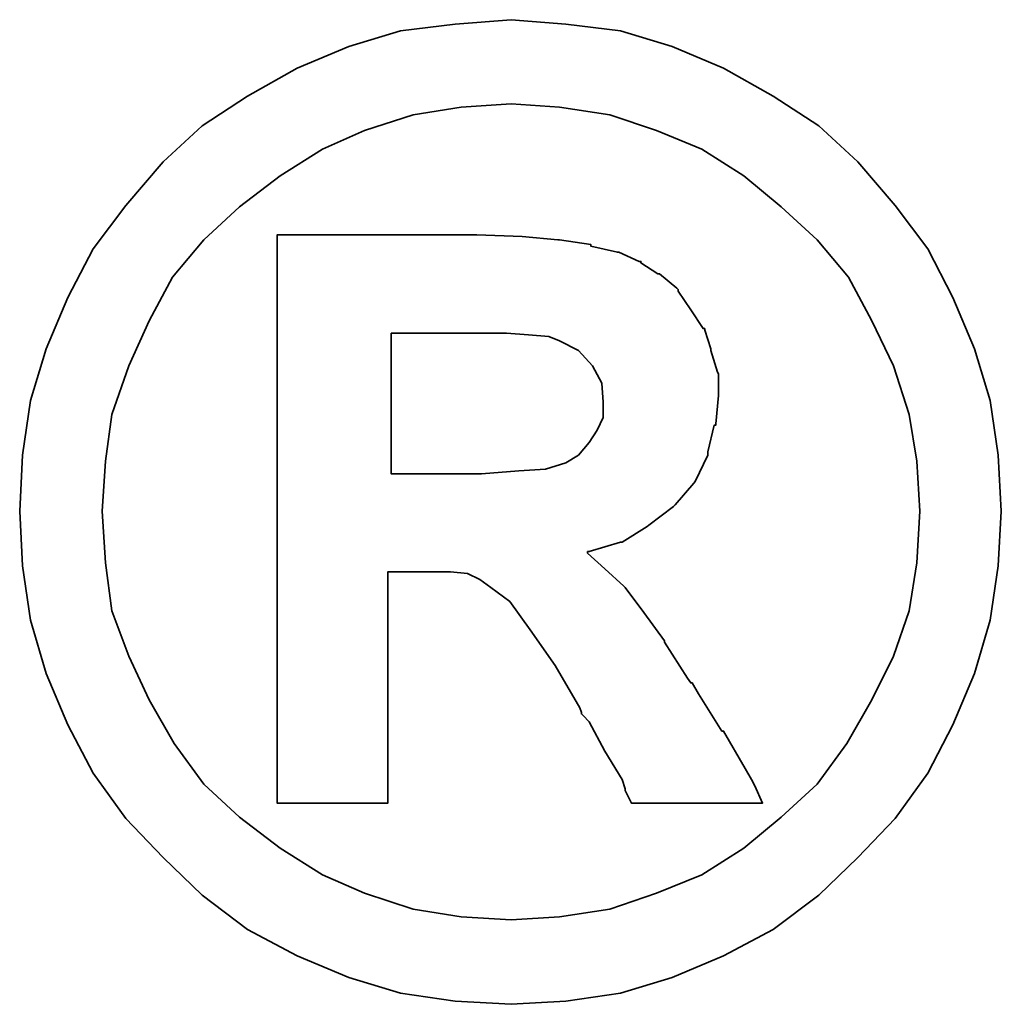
# Model space of a CAD drawing. Extents: x 55 to 159, y 66 to 127.
# Tile 49 of 51: x 148.797 to 149.294, y 97.193 to 97.692. Entities that reach past the tile are written whole.
import ezdxf

# ---------------------------------------------------------------- set-up
doc = ezdxf.new("R2010")
doc.units = 0
doc.header["$MEASUREMENT"] = 0
doc.layers.add('DIM', color=4, linetype='CONTINUOUS')
doc.layers.add('layer 1', color=7, linetype='CONTINUOUS')

# ---------------------------------------------------------------- blocks, each defined once
blk = doc.blocks.new('TBI MOTION logo(完整正式版)')
at = {"layer": 'layer 1', "color": 22, "lineweight": 35}
for points, knots in [([(81.20634, 4.98624), (81.20634, 4.98624), (81.18649, 5.32862), (81.18649, 5.32862), (81.18649, 5.32862), (81.18649, 5.32862), (81.13886, 5.66206), (81.13886, 5.66206), (81.13886, 5.66206), (81.13886, 5.66206), (81.04359, 5.97764), (81.04359, 5.97764), (81.04359, 5.97764), (81.04359, 5.97764), (80.91061, 6.29124), (80.91061, 6.29124), (80.91061, 6.29124), (80.91061, 6.29124), (80.75778, 6.58697), (80.75778, 6.58697), (80.75778, 6.58697), (80.75778, 6.58697), (80.5593, 6.85294), (80.5593, 6.85294), (80.5593, 6.85294), (80.5593, 6.85294), (80.33105, 7.1189), (80.33105, 7.1189), (80.33105, 7.1189), (80.33105, 7.1189), (80.09287, 7.33921), (80.09287, 7.33921), (80.09287, 7.33921), (80.09287, 7.33921), (79.815, 7.51982), (79.815, 7.51982), (79.815, 7.51982), (79.815, 7.51982), (79.51133, 7.69051), (79.51133, 7.69051), (79.51133, 7.69051), (79.51133, 7.69051), (79.19773, 7.8235), (79.19773, 7.8235), (79.19773, 7.8235), (79.19773, 7.8235), (78.88215, 7.91877), (78.88215, 7.91877), (78.88215, 7.91877), (78.88215, 7.91877), (78.54871, 7.95846), (78.54871, 7.95846), (78.54871, 7.95846), (78.54871, 7.95846), (78.21526, 7.98625), (78.21526, 7.98625), (78.21526, 7.98625), (78.21526, 7.98625), (77.87388, 7.95846), (77.87388, 7.95846), (77.87388, 7.95846), (77.87388, 7.95846), (77.54044, 7.91877), (77.54044, 7.91877), (77.54044, 7.91877), (77.54044, 7.91877), (77.22485, 7.8235), (77.22485, 7.8235), (77.22485, 7.8235), (77.22485, 7.8235), (76.91027, 7.69051), (76.91027, 7.69051), (76.91027, 7.69051), (76.91027, 7.69051), (76.6056, 7.51982), (76.6056, 7.51982), (76.6056, 7.51982), (76.6056, 7.51982), (76.32972, 7.33921), (76.32972, 7.33921), (76.32972, 7.33921), (76.32972, 7.33921), (76.09154, 7.1189), (76.09154, 7.1189), (76.09154, 7.1189), (76.09154, 7.1189), (75.86329, 6.85294), (75.86329, 6.85294), (75.86329, 6.85294), (75.86329, 6.85294), (75.66382, 6.58697), (75.66382, 6.58697), (75.66382, 6.58697), (75.66382, 6.58697), (75.51099, 6.29124), (75.51099, 6.29124), (75.51099, 6.29124), (75.51099, 6.29124), (75.37702, 5.97764), (75.37702, 5.97764), (75.37702, 5.97764), (75.37702, 5.97764), (75.28175, 5.66206), (75.28175, 5.66206), (75.28175, 5.66206), (75.28175, 5.66206), (75.23411, 5.32862), (75.23411, 5.32862), (75.23411, 5.32862), (75.23411, 5.32862), (75.21625, 4.98624), (75.21625, 4.98624), (75.21625, 4.98624), (75.21625, 4.98624), (75.23411, 4.6528), (75.23411, 4.6528), (75.23411, 4.6528), (75.23411, 4.6528), (75.28175, 4.32035), (75.28175, 4.32035), (75.28175, 4.32035), (75.28175, 4.32035), (75.37702, 3.99583), (75.37702, 3.99583), (75.37702, 3.99583), (75.37702, 3.99583), (75.51099, 3.68224), (75.51099, 3.68224), (75.51099, 3.68224), (75.51099, 3.68224), (75.66382, 3.38749), (75.66382, 3.38749), (75.66382, 3.38749), (75.66382, 3.38749), (75.86329, 3.10963), (75.86329, 3.10963), (75.86329, 3.10963), (75.86329, 3.10963), (76.09154, 2.87145), (76.09154, 2.87145), (76.09154, 2.87145), (76.09154, 2.87145), (76.32972, 2.6432), (76.32972, 2.6432), (76.32972, 2.6432), (76.32972, 2.6432), (76.6056, 2.43381), (76.6056, 2.43381), (76.6056, 2.43381), (76.6056, 2.43381), (76.91027, 2.27205), (76.91027, 2.27205), (76.91027, 2.27205), (76.91027, 2.27205), (77.22485, 2.13906), (77.22485, 2.13906), (77.22485, 2.13906), (77.22485, 2.13906), (77.54044, 2.0438), (77.54044, 2.0438), (77.54044, 2.0438), (77.54044, 2.0438), (77.87388, 1.99616), (77.87388, 1.99616), (77.87388, 1.99616), (77.87388, 1.99616), (78.21526, 1.97631), (78.21526, 1.97631), (78.21526, 1.97631), (78.21526, 1.97631), (78.54871, 1.99616), (78.54871, 1.99616), (78.54871, 1.99616), (78.54871, 1.99616), (78.88215, 2.0438), (78.88215, 2.0438), (78.88215, 2.0438), (78.88215, 2.0438), (79.19773, 2.13906), (79.19773, 2.13906), (79.19773, 2.13906), (79.19773, 2.13906), (79.51133, 2.27205), (79.51133, 2.27205), (79.51133, 2.27205), (79.51133, 2.27205), (79.815, 2.43381), (79.815, 2.43381), (79.815, 2.43381), (79.815, 2.43381), (80.09287, 2.6432), (80.09287, 2.6432), (80.09287, 2.6432), (80.09287, 2.6432), (80.33105, 2.87145), (80.33105, 2.87145), (80.33105, 2.87145), (80.33105, 2.87145), (80.5593, 3.10963), (80.5593, 3.10963), (80.5593, 3.10963), (80.5593, 3.10963), (80.75778, 3.38749), (80.75778, 3.38749), (80.75778, 3.38749), (80.75778, 3.38749), (80.91061, 3.68224), (80.91061, 3.68224), (80.91061, 3.68224), (80.91061, 3.68224), (81.04359, 3.99583), (81.04359, 3.99583), (81.04359, 3.99583), (81.04359, 3.99583), (81.13886, 4.32035), (81.13886, 4.32035), (81.13886, 4.32035), (81.13886, 4.32035), (81.18649, 4.6528), (81.18649, 4.6528), (81.18649, 4.6528), (81.18649, 4.6528), (81.20634, 4.98624), (81.20634, 4.98624)], [0, 0, 0, 0, 0.0178571, 0.0178571, 0.0178571, 0.0178571, 0.0357143, 0.0357143, 0.0357143, 0.0357143, 0.0535714, 0.0535714, 0.0535714, 0.0535714, 0.0714286, 0.0714286, 0.0714286, 0.0714286, 0.0892857, 0.0892857, 0.0892857, 0.0892857, 0.1071429, 0.1071429, 0.1071429, 0.1071429, 0.125, 0.125, 0.125, 0.125, 0.1428571, 0.1428571, 0.1428571, 0.1428571, 0.1607143, 0.1607143, 0.1607143, 0.1607143, 0.1785714, 0.1785714, 0.1785714, 0.1785714, 0.1964286, 0.1964286, 0.1964286, 0.1964286, 0.2142857, 0.2142857, 0.2142857, 0.2142857, 0.2321429, 0.2321429, 0.2321429, 0.2321429, 0.25, 0.25, 0.25, 0.25, 0.2678571, 0.2678571, 0.2678571, 0.2678571, 0.2857143, 0.2857143, 0.2857143, 0.2857143, 0.3035714, 0.3035714, 0.3035714, 0.3035714, 0.3214286, 0.3214286, 0.3214286, 0.3214286, 0.3392857, 0.3392857, 0.3392857, 0.3392857, 0.3571429, 0.3571429, 0.3571429, 0.3571429, 0.375, 0.375, 0.375, 0.375, 0.3928571, 0.3928571, 0.3928571, 0.3928571, 0.4107143, 0.4107143, 0.4107143, 0.4107143, 0.4285714, 0.4285714, 0.4285714, 0.4285714, 0.4464286, 0.4464286, 0.4464286, 0.4464286, 0.4642857, 0.4642857, 0.4642857, 0.4642857, 0.4821429, 0.4821429, 0.4821429, 0.4821429, 0.5, 0.5, 0.5, 0.5, 0.5178571, 0.5178571, 0.5178571, 0.5178571, 0.5357143, 0.5357143, 0.5357143, 0.5357143, 0.5535714, 0.5535714, 0.5535714, 0.5535714, 0.5714286, 0.5714286, 0.5714286, 0.5714286, 0.5892857, 0.5892857, 0.5892857, 0.5892857, 0.6071429, 0.6071429, 0.6071429, 0.6071429, 0.625, 0.625, 0.625, 0.625, 0.6428571, 0.6428571, 0.6428571, 0.6428571, 0.6607143, 0.6607143, 0.6607143, 0.6607143, 0.6785714, 0.6785714, 0.6785714, 0.6785714, 0.6964286, 0.6964286, 0.6964286, 0.6964286, 0.7142857, 0.7142857, 0.7142857, 0.7142857, 0.7321429, 0.7321429, 0.7321429, 0.7321429, 0.75, 0.75, 0.75, 0.75, 0.7678571, 0.7678571, 0.7678571, 0.7678571, 0.7857143, 0.7857143, 0.7857143, 0.7857143, 0.8035714, 0.8035714, 0.8035714, 0.8035714, 0.8214286, 0.8214286, 0.8214286, 0.8214286, 0.8392857, 0.8392857, 0.8392857, 0.8392857, 0.8571429, 0.8571429, 0.8571429, 0.8571429, 0.875, 0.875, 0.875, 0.875, 0.8928571, 0.8928571, 0.8928571, 0.8928571, 0.9107143, 0.9107143, 0.9107143, 0.9107143, 0.9285714, 0.9285714, 0.9285714, 0.9285714, 0.9464286, 0.9464286, 0.9464286, 0.9464286, 0.9642857, 0.9642857, 0.9642857, 0.9642857, 0.9821429, 0.9821429, 0.9821429, 0.9821429, 1, 1, 1, 1]), ([(80.71014, 4.98624), (80.71014, 4.98624), (80.69129, 5.29091), (80.69129, 5.29091), (80.69129, 5.29091), (80.69129, 5.29091), (80.64464, 5.57672), (80.64464, 5.57672), (80.64464, 5.57672), (80.64464, 5.57672), (80.54937, 5.87245), (80.54937, 5.87245), (80.54937, 5.87245), (80.54937, 5.87245), (80.41639, 6.14833), (80.41639, 6.14833), (80.41639, 6.14833), (80.41639, 6.14833), (80.27349, 6.41429), (80.27349, 6.41429), (80.27349, 6.41429), (80.27349, 6.41429), (80.08295, 6.64255), (80.08295, 6.64255), (80.08295, 6.64255), (80.08295, 6.64255), (79.86264, 6.84301), (79.86264, 6.84301), (79.86264, 6.84301), (79.86264, 6.84301), (79.63439, 7.03355), (79.63439, 7.03355), (79.63439, 7.03355), (79.63439, 7.03355), (79.37835, 7.1963), (79.37835, 7.1963), (79.37835, 7.1963), (79.37835, 7.1963), (79.10246, 7.30944), (79.10246, 7.30944), (79.10246, 7.30944), (79.10246, 7.30944), (78.81665, 7.40471), (78.81665, 7.40471), (78.81665, 7.40471), (78.81665, 7.40471), (78.511, 7.45234), (78.511, 7.45234), (78.511, 7.45234), (78.511, 7.45234), (78.21526, 7.47219), (78.21526, 7.47219), (78.21526, 7.47219), (78.21526, 7.47219), (77.9106, 7.45234), (77.9106, 7.45234), (77.9106, 7.45234), (77.9106, 7.45234), (77.61685, 7.40471), (77.61685, 7.40471), (77.61685, 7.40471), (77.61685, 7.40471), (77.32012, 7.30944), (77.32012, 7.30944), (77.32012, 7.30944), (77.32012, 7.30944), (77.06309, 7.1963), (77.06309, 7.1963), (77.06309, 7.1963), (77.06309, 7.1963), (76.80606, 7.03355), (76.80606, 7.03355), (76.80606, 7.03355), (76.80606, 7.03355), (76.55797, 6.84301), (76.55797, 6.84301), (76.55797, 6.84301), (76.55797, 6.84301), (76.34063, 6.64255), (76.34063, 6.64255), (76.34063, 6.64255), (76.34063, 6.64255), (76.1491, 6.41429), (76.1491, 6.41429), (76.1491, 6.41429), (76.1491, 6.41429), (76.0062, 6.14833), (76.0062, 6.14833), (76.0062, 6.14833), (76.0062, 6.14833), (75.88314, 5.87245), (75.88314, 5.87245), (75.88314, 5.87245), (75.88314, 5.87245), (75.77794, 5.57672), (75.77794, 5.57672), (75.77794, 5.57672), (75.77794, 5.57672), (75.73924, 5.29091), (75.73924, 5.29091), (75.73924, 5.29091), (75.73924, 5.29091), (75.72039, 4.98624), (75.72039, 4.98624), (75.72039, 4.98624), (75.72039, 4.98624), (75.73924, 4.67165), (75.73924, 4.67165), (75.73924, 4.67165), (75.73924, 4.67165), (75.77794, 4.37791), (75.77794, 4.37791), (75.77794, 4.37791), (75.77794, 4.37791), (75.88314, 4.10102), (75.88314, 4.10102), (75.88314, 4.10102), (75.88314, 4.10102), (76.0062, 3.83407), (76.0062, 3.83407), (76.0062, 3.83407), (76.0062, 3.83407), (76.15902, 3.56811), (76.15902, 3.56811), (76.15902, 3.56811), (76.15902, 3.56811), (76.34063, 3.32001), (76.34063, 3.32001), (76.34063, 3.32001), (76.34063, 3.32001), (76.55797, 3.11955), (76.55797, 3.11955), (76.55797, 3.11955), (76.55797, 3.11955), (76.80606, 2.92901), (76.80606, 2.92901), (76.80606, 2.92901), (76.80606, 2.92901), (77.06309, 2.76725), (77.06309, 2.76725), (77.06309, 2.76725), (77.06309, 2.76725), (77.32012, 2.65412), (77.32012, 2.65412), (77.32012, 2.65412), (77.32012, 2.65412), (77.61685, 2.55786), (77.61685, 2.55786), (77.61685, 2.55786), (77.61685, 2.55786), (77.9106, 2.51022), (77.9106, 2.51022), (77.9106, 2.51022), (77.9106, 2.51022), (78.21526, 2.49137), (78.21526, 2.49137), (78.21526, 2.49137), (78.21526, 2.49137), (78.511, 2.51022), (78.511, 2.51022), (78.511, 2.51022), (78.511, 2.51022), (78.81665, 2.55786), (78.81665, 2.55786), (78.81665, 2.55786), (78.81665, 2.55786), (79.10246, 2.65412), (79.10246, 2.65412), (79.10246, 2.65412), (79.10246, 2.65412), (79.37835, 2.76725), (79.37835, 2.76725), (79.37835, 2.76725), (79.37835, 2.76725), (79.63439, 2.92901), (79.63439, 2.92901), (79.63439, 2.92901), (79.63439, 2.92901), (79.86264, 3.11955), (79.86264, 3.11955), (79.86264, 3.11955), (79.86264, 3.11955), (80.08295, 3.32001), (80.08295, 3.32001), (80.08295, 3.32001), (80.08295, 3.32001), (80.26356, 3.56811), (80.26356, 3.56811), (80.26356, 3.56811), (80.26356, 3.56811), (80.41639, 3.83407), (80.41639, 3.83407), (80.41639, 3.83407), (80.41639, 3.83407), (80.54937, 4.10102), (80.54937, 4.10102), (80.54937, 4.10102), (80.54937, 4.10102), (80.64464, 4.37791), (80.64464, 4.37791), (80.64464, 4.37791), (80.64464, 4.37791), (80.69129, 4.67165), (80.69129, 4.67165), (80.69129, 4.67165), (80.69129, 4.67165), (80.71014, 4.98624), (80.71014, 4.98624)], [0, 0, 0, 0, 0.0192308, 0.0192308, 0.0192308, 0.0192308, 0.0384615, 0.0384615, 0.0384615, 0.0384615, 0.0576923, 0.0576923, 0.0576923, 0.0576923, 0.0769231, 0.0769231, 0.0769231, 0.0769231, 0.0961538, 0.0961538, 0.0961538, 0.0961538, 0.1153846, 0.1153846, 0.1153846, 0.1153846, 0.1346154, 0.1346154, 0.1346154, 0.1346154, 0.1538462, 0.1538462, 0.1538462, 0.1538462, 0.1730769, 0.1730769, 0.1730769, 0.1730769, 0.1923077, 0.1923077, 0.1923077, 0.1923077, 0.2115385, 0.2115385, 0.2115385, 0.2115385, 0.2307692, 0.2307692, 0.2307692, 0.2307692, 0.25, 0.25, 0.25, 0.25, 0.2692308, 0.2692308, 0.2692308, 0.2692308, 0.2884615, 0.2884615, 0.2884615, 0.2884615, 0.3076923, 0.3076923, 0.3076923, 0.3076923, 0.3269231, 0.3269231, 0.3269231, 0.3269231, 0.3461538, 0.3461538, 0.3461538, 0.3461538, 0.3653846, 0.3653846, 0.3653846, 0.3653846, 0.3846154, 0.3846154, 0.3846154, 0.3846154, 0.4038462, 0.4038462, 0.4038462, 0.4038462, 0.4230769, 0.4230769, 0.4230769, 0.4230769, 0.4423077, 0.4423077, 0.4423077, 0.4423077, 0.4615385, 0.4615385, 0.4615385, 0.4615385, 0.4807692, 0.4807692, 0.4807692, 0.4807692, 0.5, 0.5, 0.5, 0.5, 0.5192308, 0.5192308, 0.5192308, 0.5192308, 0.5384615, 0.5384615, 0.5384615, 0.5384615, 0.5576923, 0.5576923, 0.5576923, 0.5576923, 0.5769231, 0.5769231, 0.5769231, 0.5769231, 0.5961538, 0.5961538, 0.5961538, 0.5961538, 0.6153846, 0.6153846, 0.6153846, 0.6153846, 0.6346154, 0.6346154, 0.6346154, 0.6346154, 0.6538462, 0.6538462, 0.6538462, 0.6538462, 0.6730769, 0.6730769, 0.6730769, 0.6730769, 0.6923077, 0.6923077, 0.6923077, 0.6923077, 0.7115385, 0.7115385, 0.7115385, 0.7115385, 0.7307692, 0.7307692, 0.7307692, 0.7307692, 0.75, 0.75, 0.75, 0.75, 0.7692308, 0.7692308, 0.7692308, 0.7692308, 0.7884615, 0.7884615, 0.7884615, 0.7884615, 0.8076923, 0.8076923, 0.8076923, 0.8076923, 0.8269231, 0.8269231, 0.8269231, 0.8269231, 0.8461538, 0.8461538, 0.8461538, 0.8461538, 0.8653846, 0.8653846, 0.8653846, 0.8653846, 0.8846154, 0.8846154, 0.8846154, 0.8846154, 0.9038462, 0.9038462, 0.9038462, 0.9038462, 0.9230769, 0.9230769, 0.9230769, 0.9230769, 0.9423077, 0.9423077, 0.9423077, 0.9423077, 0.9615385, 0.9615385, 0.9615385, 0.9615385, 0.9807692, 0.9807692, 0.9807692, 0.9807692, 1, 1, 1, 1]), ([(76.78721, 3.2823), (76.78721, 3.2823), (76.78721, 3.32001), (76.78721, 3.32001), (76.78721, 3.32001), (76.78721, 3.32001), (76.78721, 3.42422), (76.78721, 3.42422), (76.78721, 3.42422), (76.78721, 3.42422), (76.78721, 3.59689), (76.78721, 3.59689), (76.78721, 3.59689), (76.78721, 3.59689), (76.78721, 3.80529), (76.78721, 3.80529), (76.78721, 3.80529), (76.78721, 3.80529), (76.78721, 4.0524), (76.78721, 4.0524), (76.78721, 4.0524), (76.78721, 4.0524), (76.78721, 4.32035), (76.78721, 4.32035), (76.78721, 4.32035), (76.78721, 4.32035), (76.78721, 4.92868), (76.78721, 4.92868), (76.78721, 4.92868), (76.78721, 4.92868), (76.78721, 5.53801), (76.78721, 5.53801), (76.78721, 5.53801), (76.78721, 5.53801), (76.78721, 5.82482), (76.78721, 5.82482), (76.78721, 5.82482), (76.78721, 5.82482), (76.78721, 6.07291), (76.78721, 6.07291), (76.78721, 6.07291), (76.78721, 6.07291), (76.78721, 6.30017), (76.78721, 6.30017), (76.78721, 6.30017), (76.78721, 6.30017), (76.78721, 6.45399), (76.78721, 6.45399), (76.78721, 6.45399), (76.78721, 6.45399), (76.78721, 6.5572), (76.78721, 6.5572), (76.78721, 6.5572), (76.78721, 6.5572), (76.78721, 6.59689), (76.78721, 6.59689), (76.78721, 6.59689), (76.78721, 6.59689), (76.78721, 6.67232), (76.78721, 6.67232), (76.78721, 6.67232), (76.78721, 6.67232), (76.8537, 6.67232), (76.8537, 6.67232), (76.8537, 6.67232), (76.8537, 6.67232), (76.87355, 6.67232), (76.87355, 6.67232), (76.87355, 6.67232), (76.87355, 6.67232), (76.91027, 6.67232), (76.91027, 6.67232), (76.91027, 6.67232), (76.91027, 6.67232), (77.04424, 6.67232), (77.04424, 6.67232), (77.04424, 6.67232), (77.04424, 6.67232), (77.22485, 6.67232), (77.22485, 6.67232), (77.22485, 6.67232), (77.22485, 6.67232), (77.43524, 6.67232), (77.43524, 6.67232), (77.43524, 6.67232), (77.43524, 6.67232), (77.65357, 6.67232), (77.65357, 6.67232), (77.65357, 6.67232), (77.65357, 6.67232), (77.82625, 6.67232), (77.82625, 6.67232), (77.82625, 6.67232), (77.82625, 6.67232), (77.94037, 6.67232), (77.94037, 6.67232), (77.94037, 6.67232), (77.94037, 6.67232), (77.97709, 6.67232), (77.97709, 6.67232), (77.97709, 6.67232), (77.97709, 6.67232), (77.99694, 6.67232), (77.99694, 6.67232), (77.99694, 6.67232), (77.99694, 6.67232), (78.00686, 6.67232), (78.00686, 6.67232), (78.00686, 6.67232), (78.00686, 6.67232), (78.28275, 6.6624), (78.28275, 6.6624), (78.28275, 6.6624), (78.28275, 6.6624), (78.50107, 6.64255), (78.50107, 6.64255), (78.50107, 6.64255), (78.50107, 6.64255), (78.511, 6.64255), (78.511, 6.64255), (78.511, 6.64255), (78.511, 6.64255), (78.70154, 6.61476), (78.70154, 6.61476), (78.70154, 6.61476), (78.70154, 6.61476), (78.70154, 6.60483), (78.70154, 6.60483), (78.70154, 6.60483), (78.70154, 6.60483), (78.86429, 6.56713), (78.86429, 6.56713), (78.86429, 6.56713), (78.86429, 6.56713), (78.87223, 6.56713), (78.87223, 6.56713), (78.87223, 6.56713), (78.87223, 6.56713), (78.99727, 6.51056), (78.99727, 6.51056), (78.99727, 6.51056), (78.99727, 6.51056), (79.00719, 6.51056), (79.00719, 6.51056), (79.00719, 6.51056), (79.00719, 6.51056), (79.00719, 6.50162), (79.00719, 6.50162), (79.00719, 6.50162), (79.00719, 6.50162), (79.1104, 6.43415), (79.1104, 6.43415), (79.1104, 6.43415), (79.1104, 6.43415), (79.12132, 6.43415), (79.12132, 6.43415), (79.12132, 6.43415), (79.12132, 6.43415), (79.22552, 6.34781), (79.22552, 6.34781), (79.22552, 6.34781), (79.22552, 6.34781), (79.23544, 6.33888), (79.23544, 6.33888), (79.23544, 6.33888), (79.23544, 6.33888), (79.23544, 6.32895), (79.23544, 6.32895), (79.23544, 6.32895), (79.23544, 6.32895), (79.31087, 6.21483), (79.31087, 6.21483), (79.31087, 6.21483), (79.31087, 6.21483), (79.38629, 6.1007), (79.38629, 6.1007), (79.38629, 6.1007), (79.38629, 6.1007), (79.3972, 6.1007), (79.3972, 6.1007), (79.3972, 6.1007), (79.3972, 6.1007), (79.3972, 6.09078), (79.3972, 6.09078), (79.3972, 6.09078), (79.3972, 6.09078), (79.43392, 5.97764), (79.43392, 5.97764), (79.43392, 5.97764), (79.43392, 5.97764), (79.43392, 5.96772), (79.43392, 5.96772), (79.43392, 5.96772), (79.43392, 5.96772), (79.47362, 5.83474), (79.47362, 5.83474), (79.47362, 5.83474), (79.47362, 5.83474), (79.48156, 5.82482), (79.48156, 5.82482), (79.48156, 5.82482), (79.48156, 5.82482), (79.48156, 5.69977), (79.48156, 5.69977), (79.48156, 5.69977), (79.48156, 5.69977), (79.48156, 5.69183), (79.48156, 5.69183), (79.48156, 5.69183), (79.48156, 5.69183), (79.4637, 5.51915), (79.4637, 5.51915), (79.4637, 5.51915), (79.4637, 5.51915), (79.4637, 5.51122), (79.4637, 5.51122), (79.4637, 5.51122), (79.4637, 5.51122), (79.45377, 5.51122), (79.45377, 5.51122), (79.45377, 5.51122), (79.45377, 5.51122), (79.41507, 5.34847), (79.41507, 5.34847), (79.41507, 5.34847), (79.41507, 5.34847), (79.41507, 5.33854), (79.41507, 5.33854), (79.41507, 5.33854), (79.41507, 5.33854), (79.41507, 5.32862), (79.41507, 5.32862), (79.41507, 5.32862), (79.41507, 5.32862), (79.33865, 5.16785), (79.33865, 5.16785), (79.33865, 5.16785), (79.33865, 5.16785), (79.33071, 5.15693), (79.33071, 5.15693), (79.33071, 5.15693), (79.33071, 5.15693), (79.2156, 5.02495), (79.2156, 5.02495), (79.2156, 5.02495), (79.2156, 5.02495), (79.20567, 5.01502), (79.20567, 5.01502), (79.20567, 5.01502), (79.20567, 5.01502), (79.05483, 4.89991), (79.05483, 4.89991), (79.05483, 4.89991), (79.05483, 4.89991), (79.04491, 4.89197), (79.04491, 4.89197), (79.04491, 4.89197), (79.04491, 4.89197), (78.89208, 4.7967), (78.89208, 4.7967), (78.89208, 4.7967), (78.89208, 4.7967), (78.88215, 4.7967), (78.88215, 4.7967), (78.88215, 4.7967), (78.88215, 4.7967), (78.69161, 4.73913), (78.69161, 4.73913), (78.69161, 4.73913), (78.69161, 4.73913), (78.68169, 4.73913), (78.68169, 4.73913), (78.68169, 4.73913), (78.68169, 4.73913), (78.68169, 4.72921), (78.68169, 4.72921), (78.68169, 4.72921), (78.68169, 4.72921), (78.78688, 4.63394), (78.78688, 4.63394), (78.78688, 4.63394), (78.78688, 4.63394), (78.902, 4.52875), (78.902, 4.52875), (78.902, 4.52875), (78.902, 4.52875), (78.91093, 4.52081), (78.91093, 4.52081), (78.91093, 4.52081), (78.91093, 4.52081), (79.02506, 4.36798), (79.02506, 4.36798), (79.02506, 4.36798), (79.02506, 4.36798), (79.1501, 4.1953), (79.1501, 4.1953), (79.1501, 4.1953), (79.1501, 4.1953), (79.1501, 4.18736), (79.1501, 4.18736), (79.1501, 4.18736), (79.1501, 4.18736), (79.29201, 3.96705), (79.29201, 3.96705), (79.29201, 3.96705), (79.29201, 3.96705), (79.31087, 3.93828), (79.31087, 3.93828), (79.31087, 3.93828), (79.31087, 3.93828), (79.32079, 3.93828), (79.32079, 3.93828), (79.32079, 3.93828), (79.32079, 3.93828), (79.3585, 3.87178), (79.3585, 3.87178), (79.3585, 3.87178), (79.3585, 3.87178), (79.50141, 3.64353), (79.50141, 3.64353), (79.50141, 3.64353), (79.50141, 3.64353), (79.51133, 3.64353), (79.51133, 3.64353), (79.51133, 3.64353), (79.51133, 3.64353), (79.64431, 3.41528), (79.64431, 3.41528), (79.64431, 3.41528), (79.64431, 3.41528), (79.68202, 3.3478), (79.68202, 3.3478), (79.68202, 3.3478), (79.68202, 3.3478), (79.70187, 3.31009), (79.70187, 3.31009), (79.70187, 3.31009), (79.70187, 3.31009), (79.7495, 3.2049), (79.7495, 3.2049), (79.7495, 3.2049), (79.7495, 3.2049), (79.64431, 3.2049), (79.64431, 3.2049), (79.64431, 3.2049), (79.64431, 3.2049), (79.62546, 3.2049), (79.62546, 3.2049), (79.62546, 3.2049), (79.62546, 3.2049), (79.53912, 3.2049), (79.53912, 3.2049), (79.53912, 3.2049), (79.53912, 3.2049), (79.31087, 3.2049), (79.31087, 3.2049), (79.31087, 3.2049), (79.31087, 3.2049), (79.08262, 3.2049), (79.08262, 3.2049), (79.08262, 3.2049), (79.08262, 3.2049), (79.00719, 3.2049), (79.00719, 3.2049), (79.00719, 3.2049), (79.00719, 3.2049), (78.98735, 3.2049), (78.98735, 3.2049), (78.98735, 3.2049), (78.98735, 3.2049), (78.94964, 3.2049), (78.94964, 3.2049), (78.94964, 3.2049), (78.94964, 3.2049), (78.92979, 3.24459), (78.92979, 3.24459), (78.92979, 3.24459), (78.92979, 3.24459), (78.91093, 3.2823), (78.91093, 3.2823), (78.91093, 3.2823), (78.91093, 3.2823), (78.91093, 3.29223), (78.91093, 3.29223), (78.91093, 3.29223), (78.91093, 3.29223), (78.89208, 3.3478), (78.89208, 3.3478), (78.89208, 3.3478), (78.89208, 3.3478), (78.78688, 3.52048), (78.78688, 3.52048), (78.78688, 3.52048), (78.78688, 3.52048), (78.69161, 3.7001), (78.69161, 3.7001), (78.69161, 3.7001), (78.69161, 3.7001), (78.6539, 3.7388), (78.6539, 3.7388), (78.6539, 3.7388), (78.6539, 3.7388), (78.64398, 3.74873), (78.64398, 3.74873), (78.64398, 3.74873), (78.64398, 3.74873), (78.64398, 3.75766), (78.64398, 3.75766), (78.64398, 3.75766), (78.64398, 3.75766), (78.63405, 3.78644), (78.63405, 3.78644), (78.63405, 3.78644), (78.63405, 3.78644), (78.48321, 4.04347), (78.48321, 4.04347), (78.48321, 4.04347), (78.48321, 4.04347), (78.33038, 4.2618), (78.33038, 4.2618), (78.33038, 4.2618), (78.33038, 4.2618), (78.20732, 4.43447), (78.20732, 4.43447), (78.20732, 4.43447), (78.20732, 4.43447), (78.09221, 4.52081), (78.09221, 4.52081), (78.09221, 4.52081), (78.09221, 4.52081), (78.02472, 4.56845), (78.02472, 4.56845), (78.02472, 4.56845), (78.02472, 4.56845), (77.9493, 4.60616), (77.9493, 4.60616), (77.9493, 4.60616), (77.9493, 4.60616), (77.8451, 4.61608), (77.8451, 4.61608), (77.8451, 4.61608), (77.8451, 4.61608), (77.71113, 4.61608), (77.71113, 4.61608), (77.71113, 4.61608), (77.71113, 4.61608), (77.69128, 4.61608), (77.69128, 4.61608), (77.69128, 4.61608), (77.69128, 4.61608), (77.67342, 4.61608), (77.67342, 4.61608), (77.67342, 4.61608), (77.67342, 4.61608), (77.5583, 4.61608), (77.5583, 4.61608), (77.5583, 4.61608), (77.5583, 4.61608), (77.46303, 4.61608), (77.46303, 4.61608), (77.46303, 4.61608), (77.46303, 4.61608), (77.46303, 4.54761), (77.46303, 4.54761), (77.46303, 4.54761), (77.46303, 4.54761), (77.46303, 4.47318), (77.46303, 4.47318), (77.46303, 4.47318), (77.46303, 4.47318), (77.46303, 4.24294), (77.46303, 4.24294), (77.46303, 4.24294), (77.46303, 4.24294), (77.46303, 3.99583), (77.46303, 3.99583), (77.46303, 3.99583), (77.46303, 3.99583), (77.46303, 3.72888), (77.46303, 3.72888), (77.46303, 3.72888), (77.46303, 3.72888), (77.46303, 3.51055), (77.46303, 3.51055), (77.46303, 3.51055), (77.46303, 3.51055), (77.46303, 3.42422), (77.46303, 3.42422), (77.46303, 3.42422), (77.46303, 3.42422), (77.46303, 3.35773), (77.46303, 3.35773), (77.46303, 3.35773), (77.46303, 3.35773), (77.46303, 3.30017), (77.46303, 3.30017), (77.46303, 3.30017), (77.46303, 3.30017), (77.46303, 3.2823), (77.46303, 3.2823), (77.46303, 3.2823), (77.46303, 3.2823), (77.46303, 3.2049), (77.46303, 3.2049), (77.46303, 3.2049), (77.46303, 3.2049), (77.39753, 3.2049), (77.39753, 3.2049), (77.39753, 3.2049), (77.39753, 3.2049), (77.37768, 3.2049), (77.37768, 3.2049), (77.37768, 3.2049), (77.37768, 3.2049), (77.32012, 3.2049), (77.32012, 3.2049), (77.32012, 3.2049), (77.32012, 3.2049), (77.12165, 3.2049), (77.12165, 3.2049), (77.12165, 3.2049), (77.12165, 3.2049), (76.94897, 3.2049), (76.94897, 3.2049), (76.94897, 3.2049), (76.94897, 3.2049), (76.8924, 3.2049), (76.8924, 3.2049), (76.8924, 3.2049), (76.8924, 3.2049), (76.8537, 3.2049), (76.8537, 3.2049), (76.8537, 3.2049), (76.8537, 3.2049), (76.78721, 3.2049), (76.78721, 3.2049), (76.78721, 3.2049), (76.78721, 3.2049), (76.78721, 3.2823), (76.78721, 3.2823)], [0, 0, 0, 0, 0.0074074, 0.0074074, 0.0074074, 0.0074074, 0.0148148, 0.0148148, 0.0148148, 0.0148148, 0.0222222, 0.0222222, 0.0222222, 0.0222222, 0.0296296, 0.0296296, 0.0296296, 0.0296296, 0.037037, 0.037037, 0.037037, 0.037037, 0.0444444, 0.0444444, 0.0444444, 0.0444444, 0.0518519, 0.0518519, 0.0518519, 0.0518519, 0.0592593, 0.0592593, 0.0592593, 0.0592593, 0.0666667, 0.0666667, 0.0666667, 0.0666667, 0.0740741, 0.0740741, 0.0740741, 0.0740741, 0.0814815, 0.0814815, 0.0814815, 0.0814815, 0.0888889, 0.0888889, 0.0888889, 0.0888889, 0.0962963, 0.0962963, 0.0962963, 0.0962963, 0.1037037, 0.1037037, 0.1037037, 0.1037037, 0.1111111, 0.1111111, 0.1111111, 0.1111111, 0.1185185, 0.1185185, 0.1185185, 0.1185185, 0.1259259, 0.1259259, 0.1259259, 0.1259259, 0.1333333, 0.1333333, 0.1333333, 0.1333333, 0.1407407, 0.1407407, 0.1407407, 0.1407407, 0.1481481, 0.1481481, 0.1481481, 0.1481481, 0.1555556, 0.1555556, 0.1555556, 0.1555556, 0.162963, 0.162963, 0.162963, 0.162963, 0.1703704, 0.1703704, 0.1703704, 0.1703704, 0.1777778, 0.1777778, 0.1777778, 0.1777778, 0.1851852, 0.1851852, 0.1851852, 0.1851852, 0.1925926, 0.1925926, 0.1925926, 0.1925926, 0.2, 0.2, 0.2, 0.2, 0.2074074, 0.2074074, 0.2074074, 0.2074074, 0.2148148, 0.2148148, 0.2148148, 0.2148148, 0.2222222, 0.2222222, 0.2222222, 0.2222222, 0.2296296, 0.2296296, 0.2296296, 0.2296296, 0.237037, 0.237037, 0.237037, 0.237037, 0.2444444, 0.2444444, 0.2444444, 0.2444444, 0.2518519, 0.2518519, 0.2518519, 0.2518519, 0.2592593, 0.2592593, 0.2592593, 0.2592593, 0.2666667, 0.2666667, 0.2666667, 0.2666667, 0.2740741, 0.2740741, 0.2740741, 0.2740741, 0.2814815, 0.2814815, 0.2814815, 0.2814815, 0.2888889, 0.2888889, 0.2888889, 0.2888889, 0.2962963, 0.2962963, 0.2962963, 0.2962963, 0.3037037, 0.3037037, 0.3037037, 0.3037037, 0.3111111, 0.3111111, 0.3111111, 0.3111111, 0.3185185, 0.3185185, 0.3185185, 0.3185185, 0.3259259, 0.3259259, 0.3259259, 0.3259259, 0.3333333, 0.3333333, 0.3333333, 0.3333333, 0.3407407, 0.3407407, 0.3407407, 0.3407407, 0.3481481, 0.3481481, 0.3481481, 0.3481481, 0.3555556, 0.3555556, 0.3555556, 0.3555556, 0.362963, 0.362963, 0.362963, 0.362963, 0.3703704, 0.3703704, 0.3703704, 0.3703704, 0.3777778, 0.3777778, 0.3777778, 0.3777778, 0.3851852, 0.3851852, 0.3851852, 0.3851852, 0.3925926, 0.3925926, 0.3925926, 0.3925926, 0.4, 0.4, 0.4, 0.4, 0.4074074, 0.4074074, 0.4074074, 0.4074074, 0.4148148, 0.4148148, 0.4148148, 0.4148148, 0.4222222, 0.4222222, 0.4222222, 0.4222222, 0.4296296, 0.4296296, 0.4296296, 0.4296296, 0.437037, 0.437037, 0.437037, 0.437037, 0.4444444, 0.4444444, 0.4444444, 0.4444444, 0.4518519, 0.4518519, 0.4518519, 0.4518519, 0.4592593, 0.4592593, 0.4592593, 0.4592593, 0.4666667, 0.4666667, 0.4666667, 0.4666667, 0.4740741, 0.4740741, 0.4740741, 0.4740741, 0.4814815, 0.4814815, 0.4814815, 0.4814815, 0.4888889, 0.4888889, 0.4888889, 0.4888889, 0.4962963, 0.4962963, 0.4962963, 0.4962963, 0.5037037, 0.5037037, 0.5037037, 0.5037037, 0.5111111, 0.5111111, 0.5111111, 0.5111111, 0.5185185, 0.5185185, 0.5185185, 0.5185185, 0.5259259, 0.5259259, 0.5259259, 0.5259259, 0.5333333, 0.5333333, 0.5333333, 0.5333333, 0.5407407, 0.5407407, 0.5407407, 0.5407407, 0.5481481, 0.5481481, 0.5481481, 0.5481481, 0.5555556, 0.5555556, 0.5555556, 0.5555556, 0.562963, 0.562963, 0.562963, 0.562963, 0.5703704, 0.5703704, 0.5703704, 0.5703704, 0.5777778, 0.5777778, 0.5777778, 0.5777778, 0.5851852, 0.5851852, 0.5851852, 0.5851852, 0.5925926, 0.5925926, 0.5925926, 0.5925926, 0.6, 0.6, 0.6, 0.6, 0.6074074, 0.6074074, 0.6074074, 0.6074074, 0.6148148, 0.6148148, 0.6148148, 0.6148148, 0.6222222, 0.6222222, 0.6222222, 0.6222222, 0.6296296, 0.6296296, 0.6296296, 0.6296296, 0.637037, 0.637037, 0.637037, 0.637037, 0.6444444, 0.6444444, 0.6444444, 0.6444444, 0.6518519, 0.6518519, 0.6518519, 0.6518519, 0.6592593, 0.6592593, 0.6592593, 0.6592593, 0.6666667, 0.6666667, 0.6666667, 0.6666667, 0.6740741, 0.6740741, 0.6740741, 0.6740741, 0.6814815, 0.6814815, 0.6814815, 0.6814815, 0.6888889, 0.6888889, 0.6888889, 0.6888889, 0.6962963, 0.6962963, 0.6962963, 0.6962963, 0.7037037, 0.7037037, 0.7037037, 0.7037037, 0.7111111, 0.7111111, 0.7111111, 0.7111111, 0.7185185, 0.7185185, 0.7185185, 0.7185185, 0.7259259, 0.7259259, 0.7259259, 0.7259259, 0.7333333, 0.7333333, 0.7333333, 0.7333333, 0.7407407, 0.7407407, 0.7407407, 0.7407407, 0.7481481, 0.7481481, 0.7481481, 0.7481481, 0.7555556, 0.7555556, 0.7555556, 0.7555556, 0.762963, 0.762963, 0.762963, 0.762963, 0.7703704, 0.7703704, 0.7703704, 0.7703704, 0.7777778, 0.7777778, 0.7777778, 0.7777778, 0.7851852, 0.7851852, 0.7851852, 0.7851852, 0.7925926, 0.7925926, 0.7925926, 0.7925926, 0.8, 0.8, 0.8, 0.8, 0.8074074, 0.8074074, 0.8074074, 0.8074074, 0.8148148, 0.8148148, 0.8148148, 0.8148148, 0.8222222, 0.8222222, 0.8222222, 0.8222222, 0.8296296, 0.8296296, 0.8296296, 0.8296296, 0.837037, 0.837037, 0.837037, 0.837037, 0.8444444, 0.8444444, 0.8444444, 0.8444444, 0.8518519, 0.8518519, 0.8518519, 0.8518519, 0.8592593, 0.8592593, 0.8592593, 0.8592593, 0.8666667, 0.8666667, 0.8666667, 0.8666667, 0.8740741, 0.8740741, 0.8740741, 0.8740741, 0.8814815, 0.8814815, 0.8814815, 0.8814815, 0.8888889, 0.8888889, 0.8888889, 0.8888889, 0.8962963, 0.8962963, 0.8962963, 0.8962963, 0.9037037, 0.9037037, 0.9037037, 0.9037037, 0.9111111, 0.9111111, 0.9111111, 0.9111111, 0.9185185, 0.9185185, 0.9185185, 0.9185185, 0.9259259, 0.9259259, 0.9259259, 0.9259259, 0.9333333, 0.9333333, 0.9333333, 0.9333333, 0.9407407, 0.9407407, 0.9407407, 0.9407407, 0.9481481, 0.9481481, 0.9481481, 0.9481481, 0.9555556, 0.9555556, 0.9555556, 0.9555556, 0.962963, 0.962963, 0.962963, 0.962963, 0.9703704, 0.9703704, 0.9703704, 0.9703704, 0.9777778, 0.9777778, 0.9777778, 0.9777778, 0.9851852, 0.9851852, 0.9851852, 0.9851852, 0.9925926, 0.9925926, 0.9925926, 0.9925926, 1, 1, 1, 1]), ([(77.48288, 6.07291), (77.48288, 6.07291), (77.48288, 5.99551), (77.48288, 5.99551), (77.48288, 5.99551), (77.48288, 5.99551), (77.48288, 5.82482), (77.48288, 5.82482), (77.48288, 5.82482), (77.48288, 5.82482), (77.48288, 5.63328), (77.48288, 5.63328), (77.48288, 5.63328), (77.48288, 5.63328), (77.48288, 5.46358), (77.48288, 5.46358), (77.48288, 5.46358), (77.48288, 5.46358), (77.48288, 5.29091), (77.48288, 5.29091), (77.48288, 5.29091), (77.48288, 5.29091), (77.48288, 5.21449), (77.48288, 5.21449), (77.48288, 5.21449), (77.48288, 5.21449), (77.50074, 5.21449), (77.50074, 5.21449), (77.50074, 5.21449), (77.50074, 5.21449), (77.71113, 5.21449), (77.71113, 5.21449), (77.71113, 5.21449), (77.71113, 5.21449), (77.94037, 5.21449), (77.94037, 5.21449), (77.94037, 5.21449), (77.94037, 5.21449), (78.01579, 5.21449), (78.01579, 5.21449), (78.01579, 5.21449), (78.01579, 5.21449), (78.03465, 5.21449), (78.03465, 5.21449), (78.03465, 5.21449), (78.03465, 5.21449), (78.2629, 5.23335), (78.2629, 5.23335), (78.2629, 5.23335), (78.2629, 5.23335), (78.42565, 5.24327), (78.42565, 5.24327), (78.42565, 5.24327), (78.42565, 5.24327), (78.54871, 5.28098), (78.54871, 5.28098), (78.54871, 5.28098), (78.54871, 5.28098), (78.62611, 5.32862), (78.62611, 5.32862), (78.62611, 5.32862), (78.62611, 5.32862), (78.69161, 5.40503), (78.69161, 5.40503), (78.69161, 5.40503), (78.69161, 5.40503), (78.73925, 5.48145), (78.73925, 5.48145), (78.73925, 5.48145), (78.73925, 5.48145), (78.77696, 5.55885), (78.77696, 5.55885), (78.77696, 5.55885), (78.77696, 5.55885), (78.77696, 5.65214), (78.77696, 5.65214), (78.77696, 5.65214), (78.77696, 5.65214), (78.76902, 5.76726), (78.76902, 5.76726), (78.76902, 5.76726), (78.76902, 5.76726), (78.71146, 5.87245), (78.71146, 5.87245), (78.71146, 5.87245), (78.71146, 5.87245), (78.62611, 5.96772), (78.62611, 5.96772), (78.62611, 5.96772), (78.62611, 5.96772), (78.511, 6.02528), (78.511, 6.02528), (78.511, 6.02528), (78.511, 6.02528), (78.44451, 6.05306), (78.44451, 6.05306), (78.44451, 6.05306), (78.44451, 6.05306), (78.32046, 6.06299), (78.32046, 6.06299), (78.32046, 6.06299), (78.32046, 6.06299), (78.18748, 6.07291), (78.18748, 6.07291), (78.18748, 6.07291), (78.18748, 6.07291), (77.99694, 6.07291), (77.99694, 6.07291), (77.99694, 6.07291), (77.99694, 6.07291), (77.97709, 6.07291), (77.97709, 6.07291), (77.97709, 6.07291), (77.97709, 6.07291), (77.90167, 6.07291), (77.90167, 6.07291), (77.90167, 6.07291), (77.90167, 6.07291), (77.69128, 6.07291), (77.69128, 6.07291), (77.69128, 6.07291), (77.69128, 6.07291), (77.50074, 6.07291), (77.50074, 6.07291), (77.50074, 6.07291), (77.50074, 6.07291), (77.48288, 6.07291), (77.48288, 6.07291)], [0, 0, 0, 0, 0.03125, 0.03125, 0.03125, 0.03125, 0.0625, 0.0625, 0.0625, 0.0625, 0.09375, 0.09375, 0.09375, 0.09375, 0.125, 0.125, 0.125, 0.125, 0.15625, 0.15625, 0.15625, 0.15625, 0.1875, 0.1875, 0.1875, 0.1875, 0.21875, 0.21875, 0.21875, 0.21875, 0.25, 0.25, 0.25, 0.25, 0.28125, 0.28125, 0.28125, 0.28125, 0.3125, 0.3125, 0.3125, 0.3125, 0.34375, 0.34375, 0.34375, 0.34375, 0.375, 0.375, 0.375, 0.375, 0.40625, 0.40625, 0.40625, 0.40625, 0.4375, 0.4375, 0.4375, 0.4375, 0.46875, 0.46875, 0.46875, 0.46875, 0.5, 0.5, 0.5, 0.5, 0.53125, 0.53125, 0.53125, 0.53125, 0.5625, 0.5625, 0.5625, 0.5625, 0.59375, 0.59375, 0.59375, 0.59375, 0.625, 0.625, 0.625, 0.625, 0.65625, 0.65625, 0.65625, 0.65625, 0.6875, 0.6875, 0.6875, 0.6875, 0.71875, 0.71875, 0.71875, 0.71875, 0.75, 0.75, 0.75, 0.75, 0.78125, 0.78125, 0.78125, 0.78125, 0.8125, 0.8125, 0.8125, 0.8125, 0.84375, 0.84375, 0.84375, 0.84375, 0.875, 0.875, 0.875, 0.875, 0.90625, 0.90625, 0.90625, 0.90625, 0.9375, 0.9375, 0.9375, 0.9375, 0.96875, 0.96875, 0.96875, 0.96875, 1, 1, 1, 1])]:
    blk.add_open_spline(points, degree=3, knots=knots, dxfattribs=at)

msp = doc.modelspace()

# ---------------------------------------------------------------- block references
at = {"layer": 'DIM', "color": 7, "xscale": 0.0830079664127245, "yscale": 0.0830079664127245, "zscale": 0.0830079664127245}
msp.add_blockref('TBI MOTION logo(完整正式版)', (142.55329, 97.02942), dxfattribs=at)

doc.saveas('drawing.dxf')
